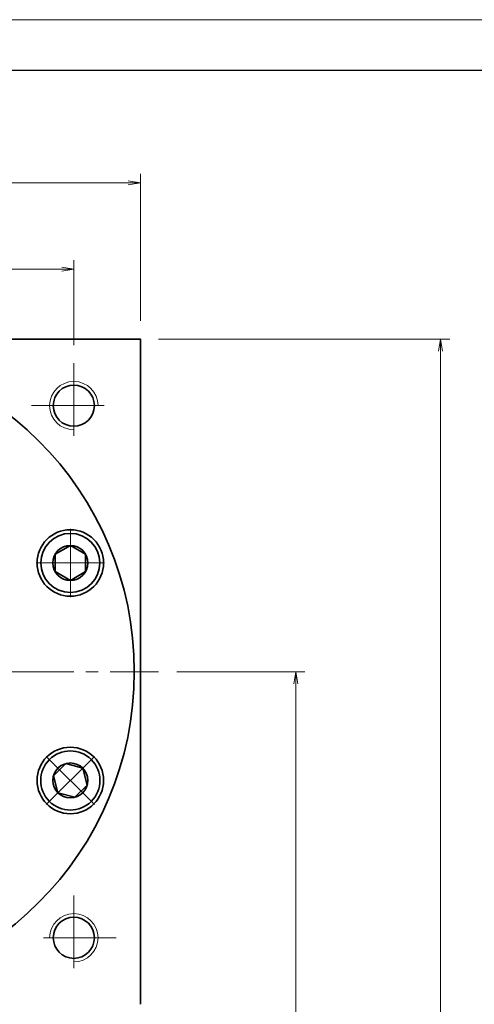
# Model space of a CAD drawing. Header units: millimetres. Extents: x -3 to 730, y 0 to 499.
# Tile 6 of 6: x 461 to 536, y 337 to 499. Entities that reach past the tile are written whole.
import ezdxf

# ---------------------------------------------------------------- set-up
doc = ezdxf.new("R2010")
doc.units = ezdxf.units.MM
doc.set_wipeout_variables(frame=1)
doc.linetypes.add('点画线', pattern=[18, 12, -2, 2, -2])
for name, color, linetype, lineweight in [('中心线层', 1, '点画线', 18), ('图框_外框线', 7, 'Continuous', 18), ('尺寸线层', 3, 'Continuous', 18), ('粗实线层', 7, 'Continuous', 35)]:
    doc.layers.add(name, color=color, linetype=linetype, lineweight=lineweight)
doc.styles.add('宋体', font='SimSun.ttf', dxfattribs={"width": 0.8})
doc.dimstyles.new('A水平标注$0', dxfattribs={"dimtxt": 3.5, "dimasz": 2, "dimexe": 1.5, "dimexo": 3, "dimgap": 1.1, "dimtad": 1, "dimtoh": 1, "dimdec": 4, "dimdsep": 46, "dimtxsty": '宋体', "dimblk": 'OPEN', "dimcen": 3, "dimclrd": 3, "dimclre": 3, "dimclrt": 6, "dimadec": 0, "dimazin": 0, "dimtm": 1e-09, "dimtfac": 1, "dimtdec": 4, "dimtix": 1, "dimtmove": 0, "dimatfit": 3, "dimldrblk": 'OPEN', "dimfxl": 0, "dimlwd": 13, "dimlwe": 13, "dimarcsym": 0})

# ---------------------------------------------------------------- blocks, each defined once
blk = doc.blocks.new('_Open')
at = {"color": 0, "linetype": 'ByBlock', "lineweight": -2}
for p, q in [((-1, 0.167), (0, 0)), ((-1, -0.167), (0, 0)), ((0, 0), (-1, 0))]:
    blk.add_line(p, q, dxfattribs=at)
blk = doc.blocks.new('*D11')
at = {"layer": 'Defpoints', "color": 0, "transparency": 16777216}
for p in [(480.53, 472.49), (370.53, 446.66), (480.53, 446.66)]:
    blk.add_point(p, dxfattribs=at)
at = {"layer": '尺寸线层', "color": 3, "lineweight": 13, "transparency": 16777216}
for p, q in [((370.53, 449.66), (370.53, 473.99)), ((480.53, 449.66), (480.53, 473.99)), ((372.53, 472.49), (478.53, 472.49))]:
    blk.add_line(p, q, dxfattribs=at)
at = {"layer": '尺寸线层', "color": 3, "lineweight": 13, "transparency": 16777216, "xscale": 2, "yscale": 2, "zscale": 2, "rotation": 180}
blk.add_blockref('_Open', (370.53, 472.49), dxfattribs=at)
at = {"layer": '尺寸线层', "color": 3, "lineweight": 13, "transparency": 16777216, "xscale": 2, "yscale": 2, "zscale": 2}
blk.add_blockref('_Open', (480.53, 472.49), dxfattribs=at)
at = {"layer": '尺寸线层', "color": 6, "transparency": 16777216, "insert": (425.53, 477.49), "char_height": 7, "attachment_point": 5, "style": '宋体', "bg_fill": 3, "box_fill_scale": 1.1, "bg_fill_color": 256, "bg_fill_true_color": 13158600, "bg_fill_transparency": 0}
blk.add_mtext('110', dxfattribs=at)
blk = doc.blocks.new('*D16')
at = {"layer": 'Defpoints', "color": 0, "transparency": 16777216}
for p in [(469.53, 458.23), (425.53, 449.65), (469.53, 442.66)]:
    blk.add_point(p, dxfattribs=at)
at = {"layer": '尺寸线层', "color": 3, "lineweight": 13, "transparency": 16777216}
for p, q in [((425.53, 452.65), (425.53, 459.73)), ((469.53, 445.66), (469.53, 459.73)), ((427.53, 458.23), (467.53, 458.23))]:
    blk.add_line(p, q, dxfattribs=at)
at = {"layer": '尺寸线层', "color": 3, "lineweight": 13, "transparency": 16777216, "xscale": 2, "yscale": 2, "zscale": 2, "rotation": 180}
blk.add_blockref('_Open', (425.53, 458.23), dxfattribs=at)
at = {"layer": '尺寸线层', "color": 3, "lineweight": 13, "transparency": 16777216, "xscale": 2, "yscale": 2, "zscale": 2}
blk.add_blockref('_Open', (469.53, 458.23), dxfattribs=at)
at = {"layer": '尺寸线层', "color": 6, "transparency": 16777216, "insert": (447.53, 463.23), "char_height": 7, "attachment_point": 5, "style": '宋体', "bg_fill": 3, "box_fill_scale": 1.1, "bg_fill_color": 256, "bg_fill_true_color": 13158600, "bg_fill_transparency": 0}
blk.add_mtext('44', dxfattribs=at)
blk = doc.blocks.new('*X5')
at = {"layer": '中心线层', "linetype": '点画线', "lineweight": 18}
for p, q in [((0, -5.64), (0, 5.64)), ((-5.64, 0), (5.64, 0))]:
    blk.add_line(p, q, dxfattribs=at)
at = {"layer": '粗实线层'}
for p, q in [((-2.89, 0), (-1.44, 2.5)), ((-1.44, 2.5), (1.44, 2.5)), ((2.89, 0), (1.44, 2.5)), ((2.89, 0), (1.44, 2.5)), ((-2.89, 0), (-1.44, -2.5)), ((2.89, 0), (1.44, -2.5)), ((-1.44, -2.5), (1.44, -2.5))]:
    blk.add_line(p, q, dxfattribs=at)
blk.add_circle((0, 0), 2.89, dxfattribs=at)
for start, end in [(0, 180), (180, 360)]:
    blk.add_arc((0, 0), 4.89, start, end, dxfattribs=at)
blk = doc.blocks.new('*D17')
at = {"layer": 'Defpoints', "color": 0, "transparency": 16777216}
for p in [(422.53, 419.01), (422.53, 405.46), (428.53, 405.46)]:
    blk.add_point(p, dxfattribs=at)
at = {"layer": '尺寸线层', "color": 3, "lineweight": 13, "transparency": 16777216}
for p, q in [((422.53, 408.46), (422.53, 420.51)), ((428.53, 408.46), (428.53, 420.51)), ((420.53, 419.01), (418.53, 419.01)), ((428.53, 419.01), (422.53, 419.01)), ((430.53, 419.01), (432.53, 419.01))]:
    blk.add_line(p, q, dxfattribs=at)
at = {"layer": '尺寸线层', "color": 3, "lineweight": 13, "transparency": 16777216, "xscale": 2, "yscale": 2, "zscale": 2}
blk.add_blockref('_Open', (422.53, 419.01), dxfattribs=at)
at = {"layer": '尺寸线层', "color": 3, "lineweight": 13, "transparency": 16777216, "xscale": 2, "yscale": 2, "zscale": 2, "rotation": 180}
blk.add_blockref('_Open', (428.53, 419.01), dxfattribs=at)
at = {"layer": '尺寸线层', "color": 6, "transparency": 16777216, "insert": (425.53, 426.61), "char_height": 7, "attachment_point": 5, "style": '宋体', "bg_fill": 3, "box_fill_scale": 1.1, "bg_fill_color": 256, "bg_fill_true_color": 13158600, "bg_fill_transparency": 0}
blk.add_mtext('{\\A1;\\A1;6P9({\\H0.707107x;\\S-0.012^ -0.042;})}', dxfattribs=at)
blk = doc.blocks.new('*D26')
at = {"layer": 'Defpoints', "color": 0, "transparency": 16777216}
for p in [(483.53, 391.66), (506.23, 391.66), (470.12, 180.66)]:
    blk.add_point(p, dxfattribs=at)
at = {"layer": '尺寸线层', "color": 3, "lineweight": 13, "transparency": 16777216}
for p, q in [((486.53, 391.66), (507.73, 391.66)), ((506.23, 182.66), (506.23, 389.66)), ((473.12, 180.66), (507.73, 180.66))]:
    blk.add_line(p, q, dxfattribs=at)
at = {"layer": '尺寸线层', "color": 3, "lineweight": 13, "transparency": 16777216, "xscale": 2, "yscale": 2, "zscale": 2}
for p, rotation in [((506.23, 391.66), 90), ((506.23, 180.66), 270)]:
    blk.add_blockref('_Open', p, dxfattribs=dict(at, rotation=rotation))
at = {"layer": '尺寸线层', "color": 6, "transparency": 16777216, "insert": (501.23, 286.16), "char_height": 7, "attachment_point": 5, "rotation": 90, "style": '宋体', "bg_fill": 3, "box_fill_scale": 1.1, "bg_fill_color": 256, "bg_fill_true_color": 13158600, "bg_fill_transparency": 0}
blk.add_mtext('211', dxfattribs=at)
blk = doc.blocks.new('*D27')
at = {"layer": 'Defpoints', "color": 0, "transparency": 16777216}
for p in [(480.53, 446.66), (470.12, 180.66), (530.16, 180.66)]:
    blk.add_point(p, dxfattribs=at)
at = {"layer": '尺寸线层', "color": 3, "lineweight": 13, "transparency": 16777216}
for p, q in [((483.53, 446.66), (531.66, 446.66)), ((530.16, 444.66), (530.16, 182.66)), ((473.12, 180.66), (531.66, 180.66))]:
    blk.add_line(p, q, dxfattribs=at)
at = {"layer": '尺寸线层', "color": 3, "lineweight": 13, "transparency": 16777216, "xscale": 2, "yscale": 2, "zscale": 2}
for p, rotation in [((530.16, 446.66), 90), ((530.16, 180.66), 270)]:
    blk.add_blockref('_Open', p, dxfattribs=dict(at, rotation=rotation))
at = {"layer": '尺寸线层', "color": 6, "transparency": 16777216, "insert": (525.16, 313.66), "char_height": 7, "attachment_point": 5, "rotation": 90, "style": '宋体', "bg_fill": 3, "box_fill_scale": 1.1, "bg_fill_color": 256, "bg_fill_true_color": 13158600, "bg_fill_transparency": 0}
blk.add_mtext('266', dxfattribs=at)

msp = doc.modelspace()

# ---------------------------------------------------------------- linework, layer by layer
at = {"layer": '中心线层'}
for p, q in [((469.52581, 442.65606), (469.52581, 428.65606)), ((462.52581, 435.65606), (476.52581, 435.65606)), ((367.52581, 391.65606), (483.52581, 391.65606)), ((469.52581, 354.65606), (469.52581, 340.65606)), ((476.52581, 347.65606), (462.52581, 347.65606))]:
    msp.add_line(p, q, dxfattribs=at)
at = {"layer": '粗实线层'}
for points in [[(370.52581, 446.05606), (370.52581, 446.65606), (480.52581, 446.65606), (480.52581, 446.05606)], [(480.52581, 336.65606), (480.52581, 446.65606)]]:
    msp.add_lwpolyline(points, dxfattribs=at)
for centre, radius in [((469.52581, 435.65606), 3.4), ((468.94814, 409.64218), 5.5), ((468.94814, 373.66994), 5.5), ((469.52581, 347.65606), 3.4)]:
    msp.add_circle(centre, radius, dxfattribs=at)
at = {"layer": '粗实线层', "lineweight": 18}
for centre, start, end in [((469.52581, 435.65606), 0, 270), ((469.52581, 347.65606), 270, 180)]:
    msp.add_arc(centre, 4, start, end, dxfattribs=at)

# ---------------------------------------------------------------- next in the draw order: dimensions: what is measured, and where the dimension line sits
at = {"layer": '尺寸线层'}
dim = msp.add_linear_dim(base=(480.52581, 472.48611), p1=(370.52581, 446.65606), p2=(480.52581, 446.65606), dimstyle='A水平标注$0', override={"dimtxt": 7, "dimgap": 1.5, "dimdec": 1, "dimpost": '<>', "dimblk": 'Open', "dimtvp": 0.1, "dimtfill": 1, "dimtfillclr": 256}, dxfattribs=at)
dim.commit()
dim.dimension.update_dxf_attribs({"geometry": '*D11', "text_midpoint": (425.52581, 477.48611)})

# ---------------------------------------------------------------- next in the draw order: dimensions: what is measured, and where the dimension line sits
dim = msp.add_linear_dim(base=(469.52581, 458.23011), p1=(425.52581, 449.65126), p2=(469.52581, 442.65606), dimstyle='A水平标注$0', override={"dimtxt": 7, "dimgap": 1.5, "dimdec": 1, "dimpost": '<>', "dimblk": 'Open', "dimtvp": 0.1, "dimtfill": 1, "dimtfillclr": 256}, dxfattribs=at)
dim.commit()
dim.dimension.update_dxf_attribs({"geometry": '*D16', "text_midpoint": (447.52581, 463.23011)})

# ---------------------------------------------------------------- next in the draw order: linework, layer by layer
at = {"layer": '粗实线层'}
msp.add_circle((425.52581, 391.65606), 54, dxfattribs=at)

# ---------------------------------------------------------------- next in the draw order: wipeouts: each hides what was drawn before it
for points in [[(468.94814, 404.75218), (468.97562, 404.75226), (469.0031, 404.75249), (469.03057, 404.75288), (469.05804, 404.75342), (469.08551, 404.75411), (469.11297, 404.75496), (469.14043, 404.75597), (469.16788, 404.75712), (469.19533, 404.75843), (469.22277, 404.7599), (469.25019, 404.76152), (469.27761, 404.7633), (469.30502, 404.76522), (469.33242, 404.76731), (469.35981, 404.76954), (469.38718, 404.77193), (469.41454, 404.77448), (469.44188, 404.77717), (469.46921, 404.78002), (469.49652, 404.78303), (469.52382, 404.78619), (469.55109, 404.7895), (469.57835, 404.79296), (469.60559, 404.79658), (469.6328, 404.80035), (469.66, 404.80427), (469.68717, 404.80835), (469.71432, 404.81258), (469.74144, 404.81696), (469.76854, 404.82149), (469.76854, 404.82149), (469.99289, 404.86509), (470.21495, 404.91912), (470.43425, 404.98347), (470.6503, 405.058), (470.86263, 405.14253), (471.07078, 405.2369), (471.2743, 405.34089), (471.47273, 405.45428), (471.66565, 405.57681), (471.85263, 405.70822), (472.03327, 405.84823), (472.20717, 405.99652), (472.37395, 406.15277), (472.53324, 406.31665), (472.68471, 406.48779), (472.82802, 406.66583), (472.96284, 406.85036), (473.08891, 407.04099), (473.20592, 407.2373), (473.31364, 407.43887), (473.41182, 407.64525), (473.50024, 407.85599), (473.57873, 408.07063), (473.6471, 408.28871), (473.70521, 408.50974), (473.75293, 408.73325), (473.79015, 408.95874), (473.81679, 409.18572), (473.8328, 409.4137), (473.83814, 409.64218), (473.83814, 409.64218), (473.8328, 409.87066), (473.81679, 410.09864), (473.79015, 410.32563), (473.75293, 410.55112), (473.70521, 410.77462), (473.6471, 410.99566), (473.57873, 411.21373), (473.50024, 411.42838), (473.41182, 411.63912), (473.31364, 411.8455), (473.20592, 412.04706), (473.08891, 412.24338), (472.96284, 412.43401), (472.82802, 412.61854), (472.68471, 412.79657), (472.53324, 412.96771), (472.37395, 413.13159), (472.20717, 413.28785), (472.03327, 413.43614), (471.85263, 413.57615), (471.66565, 413.70756), (471.47273, 413.83009), (471.2743, 413.94348), (471.07078, 414.04747), (470.86263, 414.14183), (470.6503, 414.22637), (470.43425, 414.30089), (470.21495, 414.36524), (469.99289, 414.41928), (469.76854, 414.46287), (469.76854, 414.46287), (469.74144, 414.46741), (469.71432, 414.47179), (469.68717, 414.47602), (469.66, 414.48009), (469.6328, 414.48402), (469.60559, 414.48779), (469.57835, 414.4914), (469.55109, 414.49487), (469.52382, 414.49818), (469.49652, 414.50134), (469.46921, 414.50434), (469.44188, 414.50719), (469.41454, 414.50989), (469.38718, 414.51243), (469.35981, 414.51482), (469.33242, 414.51706), (469.30502, 414.51914), (469.27761, 414.52107), (469.25019, 414.52285), (469.22277, 414.52447), (469.19533, 414.52593), (469.16788, 414.52724), (469.14043, 414.5284), (469.11297, 414.5294), (469.08551, 414.53025), (469.05804, 414.53095), (469.03057, 414.53149), (469.0031, 414.53187), (468.97562, 414.53211), (468.94814, 414.53218), (468.94814, 414.53218), (468.69222, 414.52548), (468.437, 414.5054), (468.18318, 414.47198), (467.93146, 414.42533), (467.68252, 414.36556), (467.43705, 414.29285), (467.19573, 414.20739), (466.9592, 414.10942), (466.72813, 413.99921), (466.50314, 413.87705), (466.28486, 413.74328), (466.07387, 413.59828), (465.87077, 413.44243), (465.6761, 413.27616), (465.49039, 413.09994), (465.31417, 412.91423), (465.1479, 412.71956), (464.99205, 412.51645), (464.84705, 412.30547), (464.71328, 412.08718), (464.59112, 411.8622), (464.48091, 411.63113), (464.38294, 411.3946), (464.29748, 411.15328), (464.22477, 410.90781), (464.165, 410.65887), (464.11835, 410.40715), (464.08493, 410.15333), (464.06485, 409.89811), (464.05814, 409.64218), (464.05814, 409.64218), (464.06485, 409.38626), (464.08493, 409.13104), (464.11835, 408.87722), (464.165, 408.6255), (464.22477, 408.37656), (464.29748, 408.13109), (464.38294, 407.88976), (464.48091, 407.65324), (464.59112, 407.42217), (464.71328, 407.19718), (464.84705, 406.9789), (464.99205, 406.76791), (465.1479, 406.56481), (465.31417, 406.37013), (465.49039, 406.18443), (465.6761, 406.00821), (465.87077, 405.84194), (466.07387, 405.68609), (466.28486, 405.54108), (466.50314, 405.40732), (466.72813, 405.28516), (466.9592, 405.17495), (467.19573, 405.07698), (467.43705, 404.99152), (467.68252, 404.91881), (467.93146, 404.85904), (468.18318, 404.81239), (468.437, 404.77897), (468.69222, 404.75888)], [(465.49039, 370.21219), (465.50988, 370.19281), (465.52947, 370.17355), (465.54917, 370.1544), (465.56897, 370.13535), (465.58889, 370.11642), (465.60891, 370.0976), (465.62903, 370.0789), (465.64926, 370.0603), (465.6696, 370.04182), (465.69004, 370.02346), (465.71058, 370.00521), (465.73122, 369.98708), (465.75196, 369.96906), (465.77281, 369.95116), (465.79376, 369.93337), (465.8148, 369.91571), (465.83594, 369.89816), (465.85719, 369.88073), (465.87853, 369.86343), (465.89996, 369.84624), (465.9215, 369.82917), (465.94313, 369.81223), (465.96485, 369.7954), (465.98667, 369.7787), (466.00858, 369.76212), (466.03058, 369.74567), (466.05268, 369.72933), (466.07487, 369.71313), (466.09714, 369.69705), (466.11951, 369.68109), (466.11951, 369.68109), (466.30898, 369.55328), (466.50421, 369.43446), (466.70477, 369.3249), (466.91024, 369.22483), (467.12016, 369.13446), (467.33407, 369.054), (467.55151, 368.98363), (467.772, 368.92349), (467.99505, 368.87372), (468.22019, 368.83443), (468.44692, 368.8057), (468.67475, 368.78759), (468.90317, 368.78015), (469.13169, 368.78339), (469.35981, 368.7973), (469.58702, 368.82186), (469.81285, 368.857), (470.03678, 368.90266), (470.25834, 368.95873), (470.47704, 369.0251), (470.69239, 369.1016), (470.90394, 369.18809), (471.11121, 369.28437), (471.31376, 369.39023), (471.51114, 369.50543), (471.70292, 369.62973), (471.88869, 369.76286), (472.06803, 369.90452), (472.24056, 370.05441), (472.4059, 370.21219), (472.4059, 370.21219), (472.56368, 370.37752), (472.71357, 370.55005), (472.85523, 370.7294), (472.98835, 370.91516), (473.11265, 371.10694), (473.22786, 371.30433), (473.33372, 371.50687), (473.42999, 371.71415), (473.51648, 371.92569), (473.59299, 372.14105), (473.65935, 372.35974), (473.71542, 372.5813), (473.76108, 372.80524), (473.79623, 373.03106), (473.82079, 373.25828), (473.8347, 373.4864), (473.83794, 373.71492), (473.8305, 373.94334), (473.81239, 374.17116), (473.78366, 374.39789), (473.74436, 374.62303), (473.69459, 374.84609), (473.63446, 375.06658), (473.56408, 375.28401), (473.48362, 375.49793), (473.39326, 375.70784), (473.29319, 375.91331), (473.18362, 376.11388), (473.06481, 376.30911), (472.937, 376.49857), (472.937, 376.49857), (472.92104, 376.52094), (472.90496, 376.54322), (472.88875, 376.56541), (472.87242, 376.5875), (472.85596, 376.60951), (472.83938, 376.63142), (472.82268, 376.65324), (472.80586, 376.67496), (472.78891, 376.69659), (472.77185, 376.71812), (472.75466, 376.73956), (472.73735, 376.7609), (472.71992, 376.78214), (472.70238, 376.80328), (472.68471, 376.82433), (472.66693, 376.84528), (472.64903, 376.86612), (472.63101, 376.88687), (472.61288, 376.90751), (472.59463, 376.92805), (472.57626, 376.94849), (472.55778, 376.96882), (472.53919, 376.98905), (472.52048, 377.00918), (472.50166, 377.0292), (472.48273, 377.04911), (472.46369, 377.06892), (472.44454, 377.08862), (472.42527, 377.10821), (472.4059, 377.12769), (472.4059, 377.12769), (472.22019, 377.30392), (472.02552, 377.47018), (471.82241, 377.62603), (471.61143, 377.77104), (471.39314, 377.9048), (471.16816, 378.02696), (470.93709, 378.13718), (470.70056, 378.23515), (470.45924, 378.32061), (470.21377, 378.39332), (469.96483, 378.45308), (469.71311, 378.49974), (469.45929, 378.53315), (469.20407, 378.55324), (468.94814, 378.55994), (468.69222, 378.55324), (468.437, 378.53315), (468.18318, 378.49974), (467.93146, 378.45308), (467.68252, 378.39332), (467.43705, 378.32061), (467.19573, 378.23515), (466.9592, 378.13718), (466.72813, 378.02696), (466.50314, 377.9048), (466.28486, 377.77104), (466.07387, 377.62603), (465.87077, 377.47018), (465.6761, 377.30392), (465.49039, 377.12769), (465.49039, 377.12769), (465.31417, 376.94199), (465.1479, 376.74732), (464.99205, 376.54421), (464.84705, 376.33323), (464.71328, 376.11494), (464.59112, 375.88995), (464.48091, 375.65888), (464.38294, 375.42236), (464.29748, 375.18103), (464.22477, 374.93557), (464.165, 374.68663), (464.11835, 374.43491), (464.08493, 374.18108), (464.06485, 373.92586), (464.05814, 373.66994), (464.06485, 373.41402), (464.08493, 373.1588), (464.11835, 372.90498), (464.165, 372.65325), (464.22477, 372.40432), (464.29748, 372.15885), (464.38294, 371.91752), (464.48091, 371.681), (464.59112, 371.44993), (464.71328, 371.22494), (464.84705, 371.00666), (464.99205, 370.79567), (465.1479, 370.59256), (465.31417, 370.39789)]]:
    msp.add_wipeout(points).dxf.layer = '粗实线层'

# ---------------------------------------------------------------- next in the draw order: block references
for p, rotation in [((468.94814, 409.64218), 270), ((468.94814, 373.66994), 225.0000000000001)]:
    msp.add_blockref('*X5', p, dxfattribs=dict(at, rotation=rotation))

# ---------------------------------------------------------------- next in the draw order: dimensions: what is measured, and where the dimension line sits
at = {"layer": '尺寸线层'}
dim = msp.add_linear_dim(base=(422.52581, 419.0117), p1=(428.52581, 405.45606), p2=(422.52581, 405.45606), text='{\\A1;\\A1;6P9({\\H0.707107x;\\S-0.012^ -0.042;})}', dimstyle='A水平标注$0', override={"dimtxt": 7, "dimgap": 1.5, "dimdec": 1, "dimpost": '<>', "dimblk": 'Open', "dimtp": -0.012, "dimtm": 0.042, "dimtdec": 3, "dimtvp": 0.1, "dimtfill": 1, "dimtfillclr": 256, "dimtzin": 8}, dxfattribs=at)
dim.commit()
dim.dimension.update_dxf_attribs({"geometry": '*D17', "text_midpoint": (425.52581, 426.60596)})

# ---------------------------------------------------------------- next in the draw order: linework, layer by layer
at = {"layer": '图框_外框线', "color": 3}
msp.add_lwpolyline([(0, 0), (706.32994, 0), (706.32994, 499.47617), (0, 499.47617)], close=True, dxfattribs=at)
at = {"layer": '图框_外框线', "color": 3, "lineweight": 25}
msp.add_lwpolyline([(42.04345, 8.40869), (697.92125, 8.40869), (697.92125, 491.06748), (42.04345, 491.06748)], close=True, dxfattribs=at)

# ---------------------------------------------------------------- next in the draw order: dimensions: what is measured, and where the dimension line sits
at = {"layer": '尺寸线层'}
dim = msp.add_linear_dim(base=(506.23329, 391.65606), p1=(470.12492, 180.65606), p2=(483.52581, 391.65606), angle=90, dimstyle='A水平标注$0', override={"dimtxt": 7, "dimgap": 1.5, "dimtad": 1, "dimjust": 0, "dimdec": 1, "dimlfac": 1, "dimpost": '<>', "dimse1": 0, "dimse2": 0, "dimsd1": 0, "dimsd2": 0, "dimtofl": 1, "dimtvp": 0.1}, dxfattribs=at)
dim.commit()
dim.dimension.update_dxf_attribs({"geometry": '*D26', "text_midpoint": (501.23329, 286.15606)})

# ---------------------------------------------------------------- next in the draw order: dimensions: what is measured, and where the dimension line sits
dim = msp.add_linear_dim(base=(530.15729, 180.65606), p1=(480.52581, 446.65606), p2=(470.12492, 180.65606), angle=90, dimstyle='A水平标注$0', override={"dimtxt": 7, "dimgap": 1.5, "dimdec": 1, "dimpost": '<>', "dimblk": 'Open', "dimtvp": 0.1, "dimtfill": 1, "dimtfillclr": 256}, dxfattribs=at)
dim.commit()
dim.dimension.update_dxf_attribs({"geometry": '*D27', "text_midpoint": (525.15729, 313.65606)})

doc.saveas('drawing.dxf')
